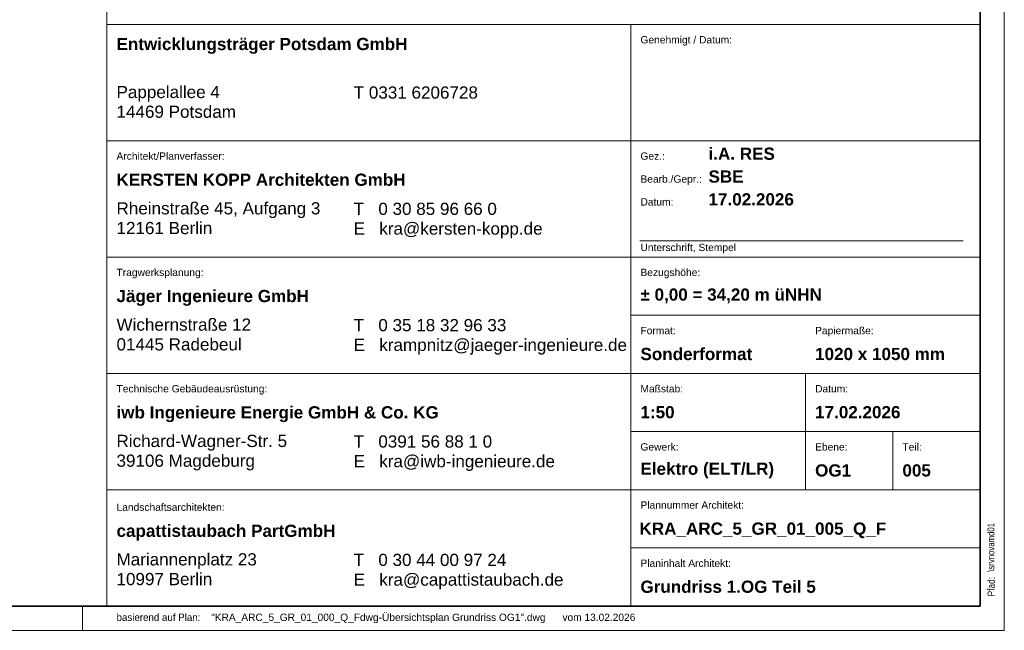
# Model space of a CAD drawing. Extents: x -720 to 300, y 62 to 1107.
# Tile 47 of 117: x 97 to 300, y 62 to 188. Entities that reach past the tile are written whole.
import ezdxf
from ezdxf.lldxf.tags import DXFTag

# ---------------------------------------------------------------- set-up
doc = ezdxf.new("R2010")
doc.units = 0
for name, color, linetype, lineweight in [('iwb_Plankopf Linie', 7, 'Continuous', 13), ('iwb_Plankopf Rahmen', 7, 'Continuous', 35), ('iwb_Plankopf Text', 7, 'Continuous', 18)]:
    doc.layers.add(name, color=color, linetype=linetype, lineweight=lineweight)
doc.styles.add('Arial Narrow', font='ARIALN.TTF')
doc.styles.add('Plankopf', font='arial.ttf')
doc.styles.get("Standard").update_dxf_attribs({"font": 'ARIALN.TTF'})
tags = doc.linetypes.add('Punkte_Nova', pattern=[4.8, 0.4, 0.2, -4, 0.2]).pattern_tags.tags
tags[10:11] = [DXFTag(74, 4), DXFTag(75, 0), DXFTag(340, '0'), DXFTag(46, 0.0), DXFTag(50, 0.0), DXFTag(44, 0.0), DXFTag(45, 0.0)]
tags[8:9] = [DXFTag(74, 4), DXFTag(75, 0), DXFTag(340, '0'), DXFTag(46, 0.0), DXFTag(50, 0.0), DXFTag(44, 0.0), DXFTag(45, 0.0)]
tags[6:7] = [DXFTag(74, 4), DXFTag(75, 0), DXFTag(340, '0'), DXFTag(46, 0.0), DXFTag(50, 0.0), DXFTag(44, 0.0), DXFTag(45, 0.0)]
tags[4:5] = [DXFTag(74, 4), DXFTag(75, 0), DXFTag(340, '0'), DXFTag(46, 0.0), DXFTag(50, 0.0), DXFTag(44, 0.0), DXFTag(45, 0.0)]

msp = doc.modelspace()

# ---------------------------------------------------------------- linework, layer by layer
at = {"layer": 'iwb_Plankopf Linie', "lineweight": 18, "ltscale": 0.18}
msp.add_line((115.35, 359.43), (115.35, 67.43), dxfattribs=at)
at = {"layer": 'iwb_Plankopf Linie', "ltscale": 0.13}
for p, q in [((295.35, 67.43), (295.35, 359.43)), ((115.35, 187.43), (295.35, 187.43)), ((223.35, 187.43), (223.35, 67.43)), ((115.35, 163.43), (295.35, 163.43)), ((115.35, 139.43), (295.35, 139.43)), ((223.35, 127.43), (295.35, 127.43)), ((115.35, 115.43), (295.35, 115.43)), ((259.35, 91.43), (259.35, 115.43)), ((223.35, 103.43), (295.35, 103.43)), ((277.35, 91.43), (277.35, 103.43)), ((115.35, 91.43), (295.35, 91.43)), ((223.35, 79.43), (295.35, 79.43)), ((115.35, 67.43), (295.35, 67.43))]:
    msp.add_line(p, q, dxfattribs=at)
at = {"layer": 'iwb_Plankopf Rahmen', "ltscale": 0.35}
for p, q in [((295.35, 359.43), (295.35, 67.43)), ((295.35, 91.43), (295.35, 79.43))]:
    msp.add_line(p, q, dxfattribs=at)
at = {"layer": 'iwb_Plankopf Rahmen', "color": 8, "lineweight": 5, "ltscale": 0.13, "true_color": 0x808080}
msp.add_line((110.35, 62.43), (110.35, 67.43), dxfattribs=at)
at = {"layer": 'iwb_Plankopf Rahmen', "color": 8, "lineweight": 13, "ltscale": 0.13, "true_color": 0x808080}
msp.add_lwpolyline([(300.35, 62.43), (-719.65, 62.43), (-719.65, 1107.43), (300.35, 1107.43), (300.35, 62.43)], close=True, dxfattribs=at)
at = {"layer": 'iwb_Plankopf Rahmen', "ltscale": 0.35}
msp.add_lwpolyline([(-699.65, 67.43), (-699.65, 1102.43), (295.35, 1102.43), (295.35, 67.43), (-599.65, 67.43), (-699.65, 67.43)], close=True, dxfattribs=at)
at = {"layer": 'iwb_Plankopf Text', "linetype": 'Punkte_Nova', "ltscale": 0.18}
msp.add_line((291.87, 142.79), (225.23, 142.79), dxfattribs=at)

# ---------------------------------------------------------------- texts
at = {"layer": 'iwb_Plankopf Text', "ltscale": 0.18, "insert": (296.89, 74.51), "char_height": 1.4, "attachment_point": 1, "rotation": 90, "line_spacing_factor": 1.002}
msp.add_mtext('{\\fArial Narrow;\\\\srvnovamd01\\Nova_MD\\TGA\\60202 Pro Potsdam\\04 NB GES Krampnitz\\09 NOVA\\60202-04_AP_NB GES Krampnitz\\TGA\\Elektro\\Leerrohrplanung\\E_Leerrohr_1OG.n4m007KRA_ELT_5_LR_01_005_P_A}', dxfattribs=at)
at = {"layer": 'iwb_Plankopf Text', "ltscale": 0.18, "attachment_point": 1, "style": 'Plankopf'}
for s, insert, char_height, line_spacing_factor in [('\\fArial|b1|i0|c0|p34;Entwicklungsträger Potsdam GmbH', (117.35, 184.67), 2.5172, 0.996218), ('Genehmigt / Datum:', (225.35, 185.04), 1.5105, 0.970891), ('Pappelallee 4\\P14469 Potsdam', (117.35, 174.77), 2.5172, 0.970891), ('T 0331 6206728', (166.24, 174.66), 2.5172, 0.970891), ('Architekt/Planverfasser:', (117.35, 161.04), 1.5105, 0.970891), ('Gez.:', (225.35, 161.04), 1.51, 0.970891), ('\\fArial|b1|i0|c0|p34;KERSTEN KOPP Architekten GmbH', (117.35, 156.67), 2.5172, 0.996218), ('Bearb./Gepr.:', (225.35, 156.31), 1.5105, 0.970891), ('Rheinstraße 45, Aufgang 3\\P12161 Berlin', (117.35, 150.77), 2.5172, 0.970891), ('T   0 30 85 96 66 0\\PE   kra@kersten-kopp.de', (166.24, 150.66), 2.5172, 0.970891), ('Datum:', (225.35, 151.59), 1.51, 0.970891), ('Unterschrift, Stempel', (225.35, 142.19), 1.5105, 0.970891), ('Tragwerksplanung:', (117.35, 137.04), 1.5105, 0.970891), ('Bezugshöhe:', (225.35, 137.04), 1.5105, 0.970891), ('\\fArial|b1|i0|c0|p34;Jäger Ingenieure GmbH', (117.35, 132.67), 2.5172, 0.996218), ('Wichernstraße 12\\P01445 Radebeul', (117.35, 126.77), 2.5172, 0.970891), ('T   0 35 18 32 96 33\\PE   krampnitz@jaeger-ingenieure.de', (166.24, 126.66), 2.5172, 0.970891), ('Format:', (225.35, 125.04), 1.51, 0.970891), ('Papiermaße:', (261.35, 125.04), 1.5105, 0.970891), ('Technische Gebäudeausrüstung:', (117.35, 113.04), 1.5105, 0.970891), ('Maßstab:', (225.35, 113.04), 1.51, 0.970891), ('Datum:', (261.35, 113.04), 1.51, 0.970891), ('\\fArial|b1|i0|c0|p34;iwb Ingenieure Energie GmbH & Co. KG', (117.35, 108.67), 2.5172, 0.996218), ('Richard-Wagner-Str. 5\\P39106 Magdeburg', (117.35, 102.77), 2.5172, 0.970891), ('T   0391 56 88 1 0\\PE   kra@iwb-ingenieure.de', (166.24, 102.66), 2.5172, 0.970891), ('Gewerk:', (225.35, 101.04), 1.51, 0.970891), ('Ebene:', (261.35, 101.04), 1.51, 0.970891), ('Teil:', (279.35, 101.04), 1.51, 0.970891), ('Landschaftsarchitekten:', (117.35, 88.6), 1.5105, 0.970891), ('Plannummer Architekt:', (225.35, 89.04), 1.5105, 0.970891), ('\\fArial|b1|i0|c0|p34;capattistaubach PartGmbH', (117.35, 84.23), 2.5172, 0.996218), ('Mariannenplatz 23\\P10997 Berlin', (117.35, 78.34), 2.5172, 0.970891), ('T   0 30 44 00 97 24\\PE   kra@capattistaubach.de', (166.24, 78.23), 2.5172, 0.970891), ('Planinhalt Architekt:', (225.35, 77.04), 1.5105, 0.970891)]:
    msp.add_mtext(s, dxfattribs=dict(at, insert=insert, char_height=char_height, line_spacing_factor=line_spacing_factor))
at = {"layer": 'iwb_Plankopf Text', "ltscale": 0.18, "char_height": 2.5172, "attachment_point": 4, "line_spacing_factor": 0.996218, "style": 'Plankopf'}
for s, insert, width in [('\\fArial|b1|i0|c0|p34;i.A. RES', (239.38, 160.76), 67.9984), ('\\fArial|b1|i0|c0|p34;SBE', (239.38, 156.04), 67.9984), ('\\fArial|b1|i0|c0|p34;17.02.2026', (239.38, 151.34), 67.9984), ('\\fArial|b1|i0|c0|p34;± 0,00 = 34,20 m üNHN', (225.35, 131.43), 67.9984), ('\\fArial|b1|i0|c0|p34;Sonderformat', (225.35, 119.43), 31.9966), ('\\fArial|b1|i0|c0|p34;1020 x 1050 mm', (261.35, 119.43), 31.9966), ('\\fArial|b1|i0|c0|p34;1:50', (225.35, 107.43), 67.9984), ('\\fArial|b1|i0|c0|p34;17.02.2026', (261.35, 107.43), 67.9984), ('\\fArial|b1|i0|c0|p34;Elektro (ELT/LR)', (225.35, 95.41), 67.9984), ('\\fArial|b1|i0|c0|p34;OG1', (261.35, 95.41), 7.9992), ('\\fArial|b1|i0|c0|p34;005', (279.35, 95.41), 7.9992), ('\\fArial|b1|i0|c0|p34;Grundriss 1.OG Teil 5', (225.35, 71.41), 67.9984)]:
    msp.add_mtext(s, dxfattribs=dict(at, insert=insert, width=width))
at = {"layer": 'iwb_Plankopf Text', "ltscale": 0.18, "insert": (225.15, 84.68), "char_height": 2.52, "attachment_point": 1, "line_spacing_factor": 1.002}
msp.add_mtext('{\\fArial|b1|i0;KRA_ARC_5_GR_01_005_Q_F}', dxfattribs=at)
at = {"layer": 'iwb_Plankopf Text', "ltscale": 0.18, "insert": (296.89, 69.43), "char_height": 1.5, "attachment_point": 1, "rotation": 90, "style": 'Arial Narrow'}
msp.add_mtext('\\A1;{Pfad:}', dxfattribs=at)
at = {"layer": 'iwb_Plankopf Text', "ltscale": 0.18, "char_height": 1.5, "attachment_point": 1, "style": 'Plankopf'}
for s, insert in [('\\A1;{\\fFranklin Gothic Book|b0|i0|c0|p34;basierend auf Plan\\fArial Narrow|b0|i0|c0|p34;: }', (117.36, 65.87)), ('\\A1;{"KRA_ARC_5_GR_01_000_Q_Fdwg-Übersichtsplan Grundriss OG1".dwg      vom 13.02.2026}', (136.86, 65.87))]:
    msp.add_mtext(s, dxfattribs=dict(at, insert=insert))

doc.saveas('drawing.dxf')
